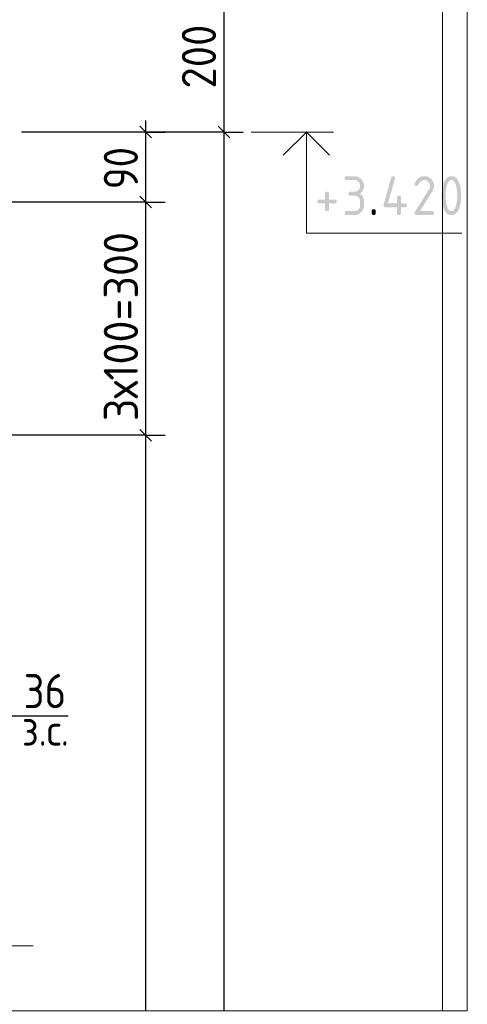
# Model space of a CAD drawing. Header units: millimetres. Extents: x 0 to 21005, y -5 to 14850.
# Tile 6 of 19: x 7364 to 8802, y 6661 to 9828. Entities that reach past the tile are written whole.
import ezdxf

# ---------------------------------------------------------------- set-up
doc = ezdxf.new("R2010")
doc.units = ezdxf.units.MM
doc.layers.add('Standard', color=7, linetype='Continuous', lineweight=25)
doc.layers.add('ЖБ Пилон', color=180, linetype='Continuous', lineweight=25)
doc.layers.add('Размерная выноска', color=7, linetype='Continuous')
doc.styles.add('ISOCPEUR', font='txt')

msp = doc.modelspace()

# ---------------------------------------------------------------- hatches: boundary and pattern name
at = {"layer": 'ЖБ Пилон', "linetype": 'Continuous', "lineweight": 25, "transparency": 33554687}
for points in [[(8439.2, 9262.1), (8426.7, 9262.1), (8426, 9262.1), (8425.3, 9262.2), (8424.6, 9262.3), (8424, 9262.5), (8423.4, 9262.7), (8422.9, 9263), (8422.4, 9263.3), (8422, 9263.7), (8421.7, 9264.1), (8421.4, 9264.6), (8421.1, 9265.1), (8420.9, 9265.7), (8420.7, 9266.3), (8420.6, 9266.9), (8420.5, 9267.6), (8420.5, 9268.4), (8420.5, 9269.2), (8420.6, 9269.9), (8420.7, 9270.6), (8420.9, 9271.1), (8421.1, 9271.7), (8421.4, 9272.2), (8421.7, 9272.7), (8422, 9273.1), (8422.4, 9273.5), (8422.9, 9273.8), (8423.4, 9274.1), (8424, 9274.3), (8424.6, 9274.5), (8425.3, 9274.6), (8426, 9274.7), (8426.7, 9274.7), (8439.2, 9274.7), (8441.2, 9274.7), (8443, 9275), (8444.8, 9275.3), (8446.5, 9276), (8448.1, 9276.7), (8449.7, 9277.7), (8451.2, 9278.8), (8452.5, 9280.1), (8453.9, 9281.5), (8454.9, 9283), (8455.9, 9284.5), (8456.6, 9286.2), (8457.3, 9287.8), (8457.6, 9289.6), (8458, 9291.4), (8458, 9293.4), (8458, 9295.3), (8457.6, 9297.1), (8457.3, 9298.9), (8456.6, 9300.6), (8455.9, 9302.2), (8454.9, 9303.8), (8453.9, 9305.3), (8452.5, 9306.6), (8451.1, 9308), (8449.6, 9309), (8448.1, 9310.1), (8446.4, 9310.8), (8444.8, 9311.4), (8443, 9311.8), (8441.2, 9312.1), (8439.2, 9312.1), (8414.2, 9312.1), (8413.5, 9312.1), (8412.8, 9312.2), (8412.1, 9312.3), (8411.5, 9312.5), (8410.9, 9312.7), (8410.4, 9313), (8409.9, 9313.3), (8409.6, 9313.7), (8409.2, 9314.1), (8408.9, 9314.6), (8408.6, 9315.1), (8408.4, 9315.6), (8408.2, 9316.2), (8408.1, 9316.9), (8408, 9317.6), (8408, 9318.4), (8408, 9319.2), (8408.1, 9319.9), (8408.2, 9320.5), (8408.4, 9321.1), (8408.6, 9321.7), (8408.9, 9322.2), (8409.2, 9322.7), (8409.6, 9323.1), (8409.9, 9323.5), (8410.4, 9323.8), (8410.9, 9324.1), (8411.5, 9324.3), (8412.1, 9324.5), (8412.8, 9324.6), (8413.5, 9324.6), (8414.2, 9324.6), (8439.2, 9324.6), (8440.9, 9324.6), (8442.4, 9324.5), (8444, 9324.4), (8445.5, 9324.1), (8447, 9323.8), (8448.4, 9323.4), (8449.9, 9322.9), (8451.2, 9322.4), (8452.6, 9321.8), (8453.9, 9321.1), (8455.3, 9320.3), (8456.5, 9319.5), (8457.8, 9318.6), (8459, 9317.6), (8460.2, 9316.6), (8461.3, 9315.5), (8462.5, 9314.3), (8463.5, 9313.1), (8464.5, 9311.9), (8465.4, 9310.6), (8466.2, 9309.4), (8466.9, 9308.1), (8467.6, 9306.7), (8468.2, 9305.4), (8468.8, 9304), (8469.2, 9302.5), (8469.6, 9301.1), (8469.9, 9299.6), (8470.2, 9298.1), (8470.4, 9296.6), (8470.5, 9295), (8470.5, 9293.4), (8470.5, 9291.5), (8470.3, 9289.6), (8470.1, 9287.8), (8469.7, 9286), (8469.3, 9284.3), (8468.7, 9282.6), (8468.2, 9281), (8467.4, 9279.4), (8466.6, 9277.8), (8465.6, 9276.4), (8464.6, 9274.9), (8463.5, 9273.5), (8462.3, 9272.2), (8460.9, 9270.9), (8459.6, 9269.6), (8458, 9268.4), (8459.6, 9267.2), (8460.9, 9265.9), (8462.3, 9264.7), (8463.5, 9263.3), (8464.6, 9261.9), (8465.6, 9260.5), (8466.6, 9259), (8467.4, 9257.4), (8468.2, 9255.9), (8468.7, 9254.2), (8469.3, 9252.5), (8469.7, 9250.8), (8470.1, 9249), (8470.3, 9247.2), (8470.5, 9245.3), (8470.5, 9243.4), (8470.5, 9230.9), (8470.5, 9229.3), (8470.4, 9227.7), (8470.2, 9226.2), (8469.9, 9224.7), (8469.6, 9223.2), (8469.2, 9221.7), (8468.8, 9220.3), (8468.2, 9218.9), (8467.6, 9217.5), (8466.9, 9216.2), (8466.2, 9214.9), (8465.3, 9213.6), (8464.5, 9212.3), (8463.5, 9211.1), (8462.5, 9209.9), (8461.3, 9208.8), (8460.2, 9207.6), (8458.9, 9206.6), (8457.7, 9205.6), (8456.5, 9204.8), (8455.2, 9203.9), (8453.9, 9203.2), (8452.6, 9202.5), (8451.2, 9201.9), (8449.8, 9201.4), (8448.4, 9200.9), (8446.9, 9200.5), (8445.4, 9200.2), (8443.9, 9199.9), (8442.4, 9199.8), (8440.8, 9199.6), (8439.2, 9199.6), (8414.2, 9199.6), (8413.5, 9199.6), (8412.8, 9199.7), (8412.1, 9199.8), (8411.5, 9200), (8410.9, 9200.2), (8410.4, 9200.5), (8409.9, 9200.8), (8409.6, 9201.2), (8409.2, 9201.6), (8408.9, 9202.1), (8408.6, 9202.6), (8408.4, 9203.2), (8408.2, 9203.8), (8408.1, 9204.4), (8408, 9205.1), (8408, 9205.9), (8408, 9206.7), (8408.1, 9207.4), (8408.2, 9208.1), (8408.4, 9208.7), (8408.6, 9209.2), (8408.9, 9209.7), (8409.2, 9210.2), (8409.6, 9210.6), (8409.9, 9211), (8410.4, 9211.3), (8410.9, 9211.6), (8411.5, 9211.8), (8412.1, 9212), (8412.8, 9212.1), (8413.5, 9212.2), (8414.2, 9212.2), (8439.2, 9212.2), (8441.2, 9212.2), (8443, 9212.5), (8444.8, 9212.9), (8446.5, 9213.5), (8448.1, 9214.2), (8449.7, 9215.2), (8451.2, 9216.3), (8452.5, 9217.6), (8453.9, 9219), (8454.9, 9220.5), (8455.9, 9222), (8456.6, 9223.7), (8457.3, 9225.3), (8457.6, 9227.1), (8458, 9229), (8458, 9230.9), (8458, 9243.4), (8458, 9245.3), (8457.6, 9247.1), (8457.3, 9248.9), (8456.6, 9250.6), (8455.9, 9252.3), (8454.9, 9253.8), (8453.9, 9255.3), (8452.5, 9256.7), (8451.1, 9258), (8449.6, 9259.1), (8448.1, 9260.1), (8446.4, 9260.8), (8444.8, 9261.5), (8443, 9261.8), (8441.2, 9262.1)], [(8532.9, 9230.8), (8532.9, 9231.9), (8533.1, 9232.5), (8558, 9320.1), (8558.4, 9321.2), (8558.9, 9322.1), (8559.5, 9322.9), (8560.2, 9323.5), (8561, 9324.1), (8561.9, 9324.4), (8562.9, 9324.6), (8564.1, 9324.6), (8564.9, 9324.6), (8565.6, 9324.6), (8566.3, 9324.5), (8566.8, 9324.3), (8567.4, 9324.1), (8567.9, 9323.8), (8568.4, 9323.5), (8568.8, 9323.1), (8569.2, 9322.7), (8569.5, 9322.2), (8569.8, 9321.7), (8570, 9321.1), (8570.2, 9320.5), (8570.3, 9319.9), (8570.3, 9319.2), (8570.3, 9318.4), (8570.3, 9317.5), (8570.1, 9316.6), (8547.3, 9237.1), (8576.6, 9237.1), (8576.6, 9255.8), (8576.6, 9256.6), (8576.7, 9257.3), (8576.8, 9258), (8577, 9258.6), (8577.2, 9259.2), (8577.5, 9259.7), (8577.8, 9260.1), (8578.2, 9260.5), (8578.6, 9260.9), (8579, 9261.2), (8579.5, 9261.5), (8580.1, 9261.7), (8580.7, 9261.9), (8581.4, 9262), (8582.1, 9262.1), (8582.9, 9262.1), (8583.6, 9262.1), (8584.3, 9262), (8585, 9261.9), (8585.6, 9261.7), (8586.2, 9261.5), (8586.7, 9261.2), (8587.2, 9260.9), (8587.6, 9260.5), (8587.9, 9260.1), (8588.2, 9259.7), (8588.5, 9259.2), (8588.7, 9258.6), (8588.9, 9258), (8589, 9257.3), (8589.1, 9256.6), (8589.1, 9255.8), (8589.1, 9237.1), (8601.6, 9237.1), (8602.4, 9237.1), (8603.1, 9237), (8603.8, 9236.9), (8604.3, 9236.7), (8604.9, 9236.5), (8605.4, 9236.2), (8605.9, 9235.9), (8606.3, 9235.5), (8606.7, 9235.1), (8607, 9234.7), (8607.3, 9234.2), (8607.5, 9233.6), (8607.7, 9233), (8607.8, 9232.3), (8607.9, 9231.6), (8607.9, 9230.8), (8607.9, 9230.1), (8607.8, 9229.4), (8607.7, 9228.7), (8607.5, 9228.1), (8607.3, 9227.5), (8607, 9227), (8606.7, 9226.5), (8606.3, 9226.1), (8605.9, 9225.8), (8605.4, 9225.5), (8604.9, 9225.2), (8604.3, 9225), (8603.8, 9224.8), (8603.1, 9224.7), (8602.4, 9224.6), (8601.6, 9224.6), (8589.1, 9224.6), (8589.1, 9205.9), (8589.1, 9205.1), (8589, 9204.4), (8588.9, 9203.7), (8588.7, 9203.2), (8588.5, 9202.6), (8588.2, 9202.1), (8587.9, 9201.6), (8587.6, 9201.2), (8587.2, 9200.8), (8586.7, 9200.5), (8586.2, 9200.2), (8585.6, 9200), (8585, 9199.8), (8584.3, 9199.7), (8583.6, 9199.6), (8582.9, 9199.6), (8582.1, 9199.6), (8581.4, 9199.7), (8580.7, 9199.8), (8580.1, 9200), (8579.5, 9200.2), (8579, 9200.5), (8578.6, 9200.8), (8578.2, 9201.2), (8577.8, 9201.6), (8577.5, 9202.1), (8577.2, 9202.6), (8577, 9203.2), (8576.8, 9203.7), (8576.7, 9204.4), (8576.6, 9205.1), (8576.6, 9205.9), (8576.6, 9224.6), (8539.1, 9224.6), (8538.3, 9224.6), (8537.6, 9224.7), (8537, 9224.8), (8536.4, 9225), (8535.8, 9225.2), (8535.3, 9225.5), (8534.8, 9225.8), (8534.4, 9226.1), (8534, 9226.5), (8533.7, 9227), (8533.4, 9227.5), (8533.2, 9228.1), (8533.1, 9228.7), (8533, 9229.4), (8532.9, 9230.1)], [(8664, 9324.6), (8665.7, 9324.6), (8667.2, 9324.5), (8668.8, 9324.4), (8670.3, 9324.1), (8671.8, 9323.8), (8673.2, 9323.4), (8674.7, 9322.9), (8676.1, 9322.4), (8677.4, 9321.8), (8678.8, 9321.1), (8680.1, 9320.4), (8681.3, 9319.5), (8682.6, 9318.7), (8683.8, 9317.7), (8685, 9316.7), (8686.2, 9315.5), (8687.3, 9314.4), (8688.3, 9313.2), (8689.3, 9312), (8690.2, 9310.7), (8691, 9309.4), (8691.7, 9308.1), (8692.4, 9306.8), (8693, 9305.4), (8693.6, 9304), (8694, 9302.6), (8694.4, 9301.2), (8694.7, 9299.6), (8695, 9298.1), (8695.1, 9296.6), (8695.3, 9295), (8695.3, 9293.4), (8695.3, 9291.2), (8694.9, 9288.9), (8694.6, 9286.7), (8693.9, 9284.5), (8693.2, 9282.2), (8692.1, 9279.9), (8691, 9277.7), (8689.6, 9275.4), (8650.2, 9212.2), (8689, 9212.2), (8689.8, 9212.2), (8690.5, 9212.1), (8691.2, 9212), (8691.8, 9211.8), (8692.4, 9211.6), (8692.8, 9211.3), (8693.3, 9211), (8693.7, 9210.6), (8694.1, 9210.2), (8694.4, 9209.7), (8694.7, 9209.2), (8694.9, 9208.7), (8695.1, 9208.1), (8695.2, 9207.4), (8695.3, 9206.7), (8695.3, 9205.9), (8695.3, 9205.1), (8695.2, 9204.4), (8695.1, 9203.8), (8694.9, 9203.2), (8694.7, 9202.6), (8694.4, 9202.1), (8694.1, 9201.6), (8693.7, 9201.2), (8693.3, 9200.8), (8692.8, 9200.5), (8692.4, 9200.2), (8691.8, 9200), (8691.2, 9199.8), (8690.5, 9199.7), (8689.8, 9199.6), (8689, 9199.6), (8639.1, 9199.6), (8638.3, 9199.6), (8637.6, 9199.7), (8636.9, 9199.8), (8636.3, 9200), (8635.7, 9200.2), (8635.2, 9200.5), (8634.8, 9200.8), (8634.4, 9201.2), (8634, 9201.6), (8633.7, 9202.1), (8633.4, 9202.6), (8633.2, 9203.2), (8633, 9203.7), (8632.9, 9204.4), (8632.8, 9205.1), (8632.8, 9205.9), (8632.8, 9206.8), (8633.1, 9207.7), (8633.3, 9208.6), (8633.9, 9209.5), (8679.7, 9283.1), (8680.4, 9284.3), (8681, 9285.6), (8681.6, 9286.9), (8682, 9288.1), (8682.4, 9289.4), (8682.6, 9290.7), (8682.8, 9292.1), (8682.8, 9293.4), (8682.8, 9295.3), (8682.4, 9297.1), (8682.1, 9298.9), (8681.4, 9300.6), (8680.7, 9302.2), (8679.7, 9303.7), (8678.7, 9305.3), (8677.3, 9306.6), (8675.9, 9308), (8674.4, 9309), (8672.9, 9310.1), (8671.2, 9310.8), (8669.6, 9311.4), (8667.8, 9311.8), (8666, 9312.1), (8664, 9312.1), (8662.7, 9312.1), (8661.4, 9311.9), (8660.1, 9311.6), (8658.8, 9311.1), (8657.6, 9310.7), (8656.3, 9309.9), (8655.1, 9309.2), (8653.8, 9308.2), (8652.6, 9307.2), (8651.4, 9306), (8650.2, 9304.8), (8649.1, 9303.3), (8647.9, 9301.8), (8646.7, 9300.1), (8645.6, 9298.4), (8644.5, 9296.4), (8644, 9295.7), (8643.5, 9295.1), (8642.9, 9294.5), (8642.3, 9294.1), (8641.6, 9293.8), (8640.8, 9293.6), (8640, 9293.4), (8639.1, 9293.4), (8638.3, 9293.4), (8637.6, 9293.5), (8636.9, 9293.6), (8636.3, 9293.8), (8635.7, 9294), (8635.2, 9294.3), (8634.8, 9294.6), (8634.4, 9294.9), (8634, 9295.3), (8633.7, 9295.8), (8633.4, 9296.3), (8633.2, 9296.9), (8633, 9297.5), (8632.9, 9298.2), (8632.8, 9298.8), (8632.8, 9299.6), (8632.8, 9300.3), (8633, 9301), (8633.1, 9301.6), (8633.4, 9302.2), (8634.8, 9305), (8636.4, 9307.5), (8638, 9309.9), (8639.7, 9312), (8641.3, 9314.1), (8643.1, 9315.9), (8644.9, 9317.6), (8646.9, 9319), (8648.8, 9320.4), (8650.8, 9321.5), (8652.8, 9322.5), (8655, 9323.2), (8657.1, 9323.9), (8659.4, 9324.3), (8661.7, 9324.6)], [(8345.5, 9237.1), (8326.8, 9237.1), (8326, 9237.1), (8325.3, 9237.2), (8324.6, 9237.3), (8324, 9237.5), (8323.4, 9237.7), (8322.9, 9238), (8322.5, 9238.3), (8322.1, 9238.7), (8321.7, 9239.1), (8321.4, 9239.5), (8321.1, 9240), (8320.9, 9240.6), (8320.7, 9241.2), (8320.6, 9241.9), (8320.5, 9242.6), (8320.5, 9243.4), (8320.5, 9244.1), (8320.6, 9244.8), (8320.7, 9245.5), (8320.9, 9246.1), (8321.1, 9246.7), (8321.4, 9247.2), (8321.7, 9247.7), (8322.1, 9248.1), (8322.5, 9248.4), (8322.9, 9248.7), (8323.4, 9249), (8324, 9249.2), (8324.6, 9249.4), (8325.3, 9249.5), (8326, 9249.6), (8326.8, 9249.6), (8345.5, 9249.6), (8345.5, 9268.4), (8345.5, 9269.2), (8345.6, 9269.9), (8345.7, 9270.6), (8345.9, 9271.1), (8346.1, 9271.7), (8346.4, 9272.2), (8346.7, 9272.7), (8347.1, 9273.1), (8347.5, 9273.5), (8347.9, 9273.8), (8348.4, 9274.1), (8349, 9274.3), (8349.6, 9274.5), (8350.3, 9274.6), (8351, 9274.7), (8351.8, 9274.7), (8352.5, 9274.7), (8353.2, 9274.6), (8353.9, 9274.5), (8354.5, 9274.3), (8355.1, 9274.1), (8355.6, 9273.8), (8356.1, 9273.5), (8356.5, 9273.1), (8356.8, 9272.7), (8357.1, 9272.2), (8357.4, 9271.7), (8357.6, 9271.1), (8357.8, 9270.6), (8357.9, 9269.9), (8358, 9269.2), (8358, 9268.4), (8358, 9249.6), (8376.8, 9249.6), (8377.5, 9249.6), (8378.2, 9249.5), (8378.9, 9249.4), (8379.5, 9249.2), (8380.1, 9249), (8380.6, 9248.7), (8381.1, 9248.4), (8381.5, 9248.1), (8381.8, 9247.7), (8382.1, 9247.2), (8382.4, 9246.7), (8382.6, 9246.1), (8382.8, 9245.5), (8382.9, 9244.8), (8383, 9244.1), (8383, 9243.4), (8383, 9242.6), (8382.9, 9241.9), (8382.8, 9241.2), (8382.6, 9240.6), (8382.4, 9240), (8382.1, 9239.5), (8381.8, 9239.1), (8381.5, 9238.7), (8381.1, 9238.3), (8380.6, 9238), (8380.1, 9237.7), (8379.5, 9237.5), (8378.9, 9237.3), (8378.2, 9237.2), (8377.5, 9237.1), (8376.8, 9237.1), (8358, 9237.1), (8358, 9218.4), (8358, 9217.6), (8357.9, 9216.9), (8357.8, 9216.3), (8357.6, 9215.7), (8357.4, 9215.1), (8357.1, 9214.6), (8356.8, 9214.1), (8356.5, 9213.7), (8356.1, 9213.3), (8355.6, 9213), (8355.1, 9212.8), (8354.5, 9212.6), (8353.9, 9212.4), (8353.2, 9212.3), (8352.5, 9212.2), (8351.8, 9212.2), (8351, 9212.2), (8350.3, 9212.3), (8349.6, 9212.4), (8349, 9212.6), (8348.4, 9212.8), (8347.9, 9213), (8347.5, 9213.3), (8347.1, 9213.7), (8346.7, 9214.1), (8346.4, 9214.6), (8346.1, 9215.1), (8345.9, 9215.7), (8345.7, 9216.3), (8345.6, 9216.9), (8345.5, 9217.6), (8345.5, 9218.4)], [(8495.4, 9212.2), (8495.4, 9213), (8495.5, 9213.6), (8495.6, 9214.3), (8495.8, 9214.9), (8496, 9215.5), (8496.3, 9216), (8496.6, 9216.5), (8497, 9216.9), (8497.4, 9217.3), (8497.9, 9217.6), (8498.4, 9217.8), (8498.9, 9218), (8499.5, 9218.2), (8500.2, 9218.3), (8500.9, 9218.4), (8501.7, 9218.4), (8502.5, 9218.4), (8503.2, 9218.3), (8503.8, 9218.2), (8504.4, 9218), (8505, 9217.8), (8505.5, 9217.6), (8506, 9217.3), (8506.4, 9216.9), (8506.8, 9216.5), (8507.1, 9216), (8507.4, 9215.5), (8507.6, 9214.9), (8507.8, 9214.3), (8507.9, 9213.6), (8507.9, 9213), (8507.9, 9212.2), (8507.9, 9205.9), (8507.9, 9205.1), (8507.9, 9204.4), (8507.8, 9203.8), (8507.6, 9203.2), (8507.4, 9202.6), (8507.1, 9202.1), (8506.8, 9201.6), (8506.4, 9201.2), (8506, 9200.8), (8505.5, 9200.5), (8505, 9200.2), (8504.4, 9200), (8503.8, 9199.8), (8503.2, 9199.7), (8502.5, 9199.6), (8501.7, 9199.6), (8500.9, 9199.6), (8500.2, 9199.7), (8499.5, 9199.8), (8498.9, 9200), (8498.4, 9200.2), (8497.9, 9200.5), (8497.4, 9200.8), (8497, 9201.2), (8496.6, 9201.6), (8496.3, 9202.1), (8496, 9202.6), (8495.8, 9203.2), (8495.6, 9203.8), (8495.5, 9204.4), (8495.4, 9205.1), (8495.4, 9205.9)]]:
    msp.add_hatch(color=7, dxfattribs=at).paths.add_polyline_path(points, flags=16)
h = msp.add_hatch(color=7, dxfattribs=at)
h.paths.add_polyline_path([(8770.1, 9262.1), (8770.1, 9266), (8769.9, 9269.8), (8769.7, 9273.6), (8769.3, 9277.2), (8768.9, 9280.9), (8768.3, 9284.4), (8767.7, 9288), (8766.8, 9291.4), (8766.2, 9294), (8765.5, 9296.3), (8764.8, 9298.5), (8764, 9300.5), (8763.2, 9302.4), (8762.3, 9304), (8761.4, 9305.6), (8760.5, 9306.9), (8759.5, 9308.2), (8758.5, 9309.2), (8757.4, 9310.2), (8756.3, 9310.8), (8755.2, 9311.5), (8754, 9311.8), (8752.8, 9312.1), (8751.5, 9312.1), (8750.2, 9312.1), (8749, 9311.8), (8747.8, 9311.5), (8746.6, 9310.8), (8745.5, 9310.2), (8744.5, 9309.2), (8743.5, 9308.2), (8742.5, 9306.9), (8741.5, 9305.6), (8740.7, 9304), (8739.8, 9302.4), (8739, 9300.4), (8738.2, 9298.5), (8737.5, 9296.2), (8736.8, 9293.9), (8736.2, 9291.3), (8735.3, 9287.8), (8734.7, 9284.2), (8734.1, 9280.7), (8733.6, 9277), (8733.2, 9273.4), (8733, 9269.7), (8732.8, 9265.9), (8732.8, 9262.1), (8732.8, 9258.3), (8733, 9254.5), (8733.2, 9250.8), (8733.6, 9247.1), (8734, 9243.5), (8734.6, 9239.9), (8735.3, 9236.4), (8736.1, 9232.9), (8736.7, 9230.3), (8737.4, 9228), (8738.1, 9225.8), (8738.9, 9223.8), (8739.7, 9221.9), (8740.6, 9220.3), (8741.5, 9218.6), (8742.4, 9217.4), (8743.4, 9216.1), (8744.4, 9215.1), (8745.5, 9214.1), (8746.6, 9213.5), (8747.7, 9212.8), (8748.9, 9212.5), (8750.2, 9212.2), (8751.5, 9212.2), (8752.8, 9212.2), (8754, 9212.5), (8755.2, 9212.8), (8756.3, 9213.5), (8757.4, 9214.1), (8758.5, 9215.1), (8759.5, 9216.1), (8760.5, 9217.4), (8761.4, 9218.6), (8762.3, 9220.3), (8763.2, 9221.9), (8764, 9223.8), (8764.8, 9225.8), (8765.5, 9228), (8766.2, 9230.3), (8766.8, 9232.9), (8767.7, 9236.4), (8768.3, 9239.9), (8768.9, 9243.5), (8769.3, 9247.1), (8769.7, 9250.8), (8769.9, 9254.5), (8770.1, 9258.3)])
h.paths.add_polyline_path([(8782.7, 9262.1), (8782.7, 9259.4), (8782.6, 9256.7), (8782.5, 9254), (8782.3, 9251.4), (8782.1, 9248.7), (8781.9, 9246.2), (8781.6, 9243.7), (8781.3, 9241.3), (8780.9, 9238.9), (8780.5, 9236.6), (8780.1, 9234.3), (8779.6, 9232), (8779.1, 9229.8), (8778.5, 9227.7), (8777.9, 9225.5), (8777.2, 9223.5), (8776.2, 9220.5), (8775, 9217.9), (8773.9, 9215.3), (8772.5, 9213.1), (8771.2, 9210.8), (8769.8, 9209), (8768.3, 9207.1), (8766.7, 9205.6), (8765.1, 9204.1), (8763.4, 9203), (8761.6, 9201.9), (8759.7, 9201.1), (8757.8, 9200.4), (8755.7, 9200), (8753.7, 9199.6), (8751.5, 9199.6), (8749.2, 9199.6), (8747.2, 9200), (8745.1, 9200.4), (8743.2, 9201.1), (8741.3, 9201.9), (8739.6, 9203), (8737.8, 9204.1), (8736.2, 9205.6), (8734.6, 9207.1), (8733.1, 9208.9), (8731.7, 9210.8), (8730.4, 9213), (8729.1, 9215.2), (8727.9, 9217.8), (8726.8, 9220.4), (8725.7, 9223.4), (8725.1, 9225.5), (8724.5, 9227.6), (8723.9, 9229.7), (8723.4, 9231.9), (8722.8, 9234.2), (8722.4, 9236.5), (8722, 9238.8), (8721.6, 9241.2), (8721.3, 9243.7), (8721, 9246.2), (8720.8, 9248.7), (8720.6, 9251.3), (8720.4, 9253.9), (8720.4, 9256.6), (8720.3, 9259.3), (8720.3, 9262.1), (8720.3, 9265), (8720.4, 9267.7), (8720.4, 9270.4), (8720.6, 9273), (8720.8, 9275.6), (8721, 9278.1), (8721.3, 9280.6), (8721.6, 9283.1), (8722, 9285.5), (8722.4, 9287.8), (8722.8, 9290.1), (8723.4, 9292.3), (8723.9, 9294.6), (8724.5, 9296.7), (8725.1, 9298.8), (8725.7, 9300.9), (8726.8, 9303.9), (8727.9, 9306.4), (8729.1, 9309.1), (8730.4, 9311.3), (8731.7, 9313.5), (8733.1, 9315.4), (8734.6, 9317.2), (8736.2, 9318.7), (8737.8, 9320.2), (8739.6, 9321.3), (8741.3, 9322.4), (8743.2, 9323.2), (8745.1, 9323.9), (8747.2, 9324.3), (8749.2, 9324.6), (8751.5, 9324.6), (8753.7, 9324.6), (8755.7, 9324.3), (8757.8, 9323.9), (8759.7, 9323.2), (8761.6, 9322.4), (8763.4, 9321.3), (8765.1, 9320.2), (8766.7, 9318.7), (8768.3, 9317.2), (8769.8, 9315.3), (8771.2, 9313.5), (8772.5, 9311.2), (8773.9, 9309), (8775, 9306.4), (8776.2, 9303.8), (8777.2, 9300.8), (8777.9, 9298.7), (8778.5, 9296.6), (8779.1, 9294.5), (8779.6, 9292.3), (8780.1, 9290), (8780.5, 9287.7), (8780.9, 9285.4), (8781.3, 9283), (8781.6, 9280.6), (8781.9, 9278.1), (8782.1, 9275.5), (8782.3, 9272.9), (8782.5, 9270.3), (8782.6, 9267.6), (8782.7, 9264.9)], flags=16)

# ---------------------------------------------------------------- linework, layer by layer
at = {"layer": 'Standard', "color": 7, "linetype": 'Continuous', "lineweight": -3, "transparency": 33554687}
for p, q in [((8019.9, 9966.5), (8019.9, 9466.5)), ((7769, 9466.5), (7769, 9504)), ((7769, 9241.5), (7769, 9466.5)), ((8019.9, 9466.5), (8019.9, 6639.8)), ((7769, 8491.5), (7769, 9241.5))]:
    msp.add_line(p, q, dxfattribs=at)
at = {"layer": 'Standard', "color": 7, "linetype": 'Continuous', "lineweight": 25, "transparency": 33554687}
for p, q in [((7787.8, 9447.7), (7750.3, 9485.2)), ((8001.2, 9485.2), (8038.7, 9447.7)), ((7787.8, 9222.7), (7750.3, 9260.2)), ((7787.8, 8472.7), (7750.3, 8510.2))]:
    msp.add_line(p, q, dxfattribs=at)
at = {"layer": 'Standard', "color": 251, "linetype": 'Continuous', "lineweight": -3, "true_color": 0x656565, "transparency": 33554687}
for p, q in [((7769, 9466.5), (7370.1, 9466.5)), ((7769, 9466.5), (7706.5, 9466.5)), ((7769, 9466.5), (7831.5, 9466.5)), ((8019.9, 9466.5), (7957.4, 9466.5)), ((8019.9, 9466.5), (8082.4, 9466.5)), ((7769, 9241.5), (7706.5, 9241.5)), ((7769, 9241.5), (7831.5, 9241.5)), ((7769, 8491.5), (7706.5, 8491.5)), ((7769, 8491.5), (7831.5, 8491.5))]:
    msp.add_line(p, q, dxfattribs=at)
at = {"layer": 'Standard', "color": 7, "linetype": 'Continuous', "lineweight": 13, "transparency": 33554687}
for p, q in [((8107.4, 9466.5), (8372.4, 9466.5)), ((7407.6, 6849.3), (7068.7, 6849.3))]:
    msp.add_line(p, q, dxfattribs=at)
for points in [[(8802.4, 14850), (0, 14850), (0, 6639.8), (8802.4, 6639.8), (8802.4, 14850)], [(8285.3, 9466.5), (8285.3, 9141.5), (8785.3, 9141.5)]]:
    msp.add_lwpolyline(points, dxfattribs=at)
at = {"layer": 'Standard', "color": 254, "linetype": 'Continuous', "lineweight": 13, "true_color": 0xc4c4ff, "transparency": 33554687}
msp.add_lwpolyline([(8723.2, 6639.8), (8723.2, 14032.1), (6013.2, 14032.1), (6013.2, 6639.8)], dxfattribs=at)
at = {"layer": 'Standard', "color": 251, "linetype": 'Continuous', "lineweight": -3, "true_color": 0x656565, "transparency": 33554687}
for points in [[(8019.9, 9466.5), (8011.4, 9466.5), (8011.4, 9466.5), (7370.1, 9466.5)], [(7769, 9241.5), (7760.5, 9241.5), (7760.5, 9241.5), (7272.6, 9241.5)], [(7769, 8491.5), (7760.5, 8491.5), (7760.5, 8491.5), (7760.5, 8491.5), (7760.5, 8491.5), (7285.1, 8491.5)]]:
    msp.add_lwpolyline(points, dxfattribs=at)
at = {"layer": 'Standard', "color": 7, "linetype": 'Continuous', "lineweight": 35, "transparency": 33554687}
msp.add_lwpolyline([(8211, 9392.2), (8285.3, 9466.5), (8359.5, 9392.2)], dxfattribs=at)
at = {"layer": 'Standard', "color": 7, "linetype": 'Continuous', "lineweight": -3, "transparency": 33554687}
msp.add_lwpolyline([(7769, 6639.8), (7769, 6791.8), (7769, 6791.8), (7769, 8491.5)], dxfattribs=at)
at = {"layer": 'Размерная выноска', "color": 7, "linetype": 'Continuous', "lineweight": -3, "transparency": 33554687}
msp.add_line((7320.1, 7588.4), (7520.1, 7588.4), dxfattribs=at)

# ---------------------------------------------------------------- texts
at = {"layer": 'Standard', "color": 7, "linetype": 'Continuous', "lineweight": 25, "transparency": 33554687, "char_height": 110, "attachment_point": 7, "rotation": 90, "style": 'ISOCPEUR'}
for s, insert, width in [('\\W0.91;200', (7994.9, 9606.5), 280.994), ('\\W0.87;90', (7744, 9282.5), 201.966), ('\\W0.94;3х100=300', (7744, 8536.5), 722.085)]:
    msp.add_mtext(s, dxfattribs=dict(at, insert=insert, width=width))
at = {"layer": 'Standard', "color": 7, "linetype": 'Continuous', "lineweight": 25, "transparency": 33554687, "insert": (7376.4, 7613.4), "char_height": 110, "width": 201.966, "attachment_point": 7, "style": 'ISOCPEUR'}
msp.add_mtext('\\W0.87;36', dxfattribs=at)
at = {"layer": 'Standard', "color": 7, "linetype": 'Continuous', "lineweight": 18, "transparency": 33554687, "insert": (7370.8, 7492.9), "char_height": 100, "width": 229.975, "attachment_point": 7, "style": 'ISOCPEUR'}
msp.add_mtext('\\W0.90;з.с.', dxfattribs=at)

doc.saveas('drawing.dxf')
